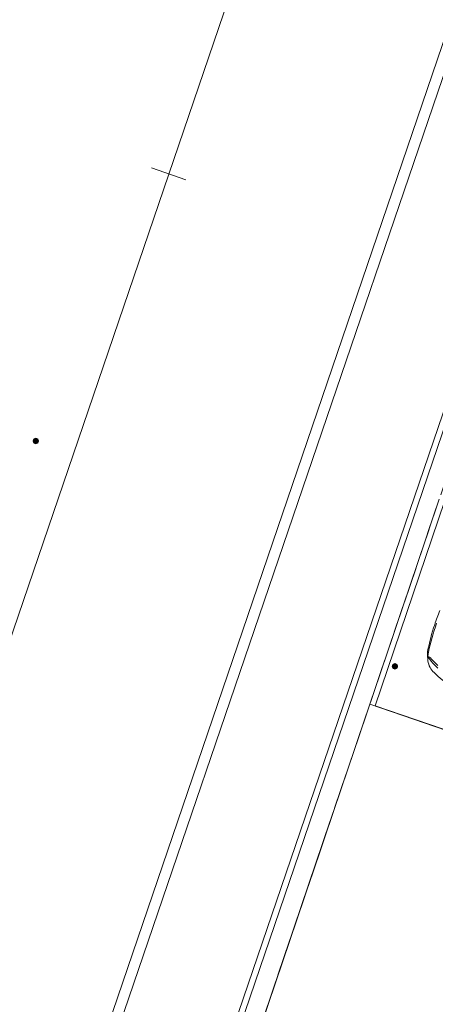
# Model space of a CAD drawing. Header units: metres. Extents: x 6541766 to 6542178, y 5894743 to 5895314.
# Tile 58 of 77: x 6541955.29 to 6541961.03, y 5895241.71 to 5895255.29. Entities that reach past the tile are written whole.
import ezdxf
from ezdxf import colors
from ezdxf.entities.mleader import LeaderData, LeaderLine
from ezdxf.math import Vec2, Vec3

# ---------------------------------------------------------------- set-up
doc = ezdxf.new("R2010")
doc.units = ezdxf.units.M
for name, pattern in [('0.5_0.5', [1, 0.5, -0.5]), ('DASHED', [0.75, 0.5, -0.25]), ('egkk-500', [2, 1.5, -0.5]), ('egug-500', [1, 0.5, -0.5])]:
    doc.linetypes.add(name, pattern=pattern)
for name, color, linetype in [('217-kontur klasyfikacyjny', 7, 'Continuous'), ('218-kontur użytku gruntowego', 7, 'Continuous'), ('219-działka ewidencyjna', 7, 'Continuous'), ('_dr_krawężnik wystający 15x30', 214, 'Continuous')]:
    doc.layers.add(name, color=color, linetype=linetype)
for name, color, linetype, lineweight in [('_dr_obrzeże 8x30', 210, 'Continuous', 30), ('A-OZNACZENIA', 7, 'Continuous', 15), ('A-PZT', 4, 'Continuous', 9), ('IE - Opisy', 7, 'Continuous', 9), ('IE - podklad', 8, 'Continuous', 9)]:
    doc.layers.add(name, color=color, linetype=linetype, lineweight=lineweight)

# ---------------------------------------------------------------- blocks, each defined once
blk = doc.blocks.new('blok - podklad szary rfqfqw')
at = {"color": 8, "lineweight": 9}
blk.add_line((6541966.42, 5895279.76), (6541952.825, 5895239.915), dxfattribs=at)
at = {"color": 8, "linetype": 'ByBlock', "lineweight": 9}
blk.add_line((6541957.583, 5895253.086), (6541957.11, 5895253.248), dxfattribs=at)
for centre, radius, start, end in [((6541962.761, 5895246.418), 1.819, 156.5984, 163.1837), ((6541963.475, 5895246.099), 2.597, 160.9976, 169.4562), ((6541965.191, 5895245.58), 4.371, 161.5402, 166.9449), ((6541961.349, 5895246.536), 0.429, 174.9988, 188.1418), ((6541961.635, 5895246.46), 0.71, 171.286, 181.2654), ((6541960.927, 5895246.47), 0.0345, 54.0892, 90.8866), ((6541961.731, 5895247.06), 0.981, 214.8844, 226.9167), ((6541960.841, 5895246.357), 0.176, 41.9597, 52.8597), ((6541961.629, 5895247.021), 0.855, 219.714, 228.4765), ((6541961.188, 5895246.481), 0.265, 187.9799, 228.276), ((6541961.587, 5895246.809), 0.779, 222.4175, 244.6615)]:
    blk.add_arc(centre, radius, start, end, dxfattribs=at)
at = {"color": 8, "linetype": 'Continuous', "lineweight": 9, "extrusion": (0, 0, -1)}
for points in [[(-6541955.478, 5895249.448), (-6541955.478, 5895249.512), (-6541955.465, 5895249.48)], [(-6541955.478, 5895249.512), (-6541955.51, 5895249.435), (-6541955.51, 5895249.525)], [(-6541955.478, 5895249.512), (-6541955.478, 5895249.448), (-6541955.51, 5895249.435)], [(-6541955.51, 5895249.525), (-6541955.51, 5895249.435), (-6541955.542, 5895249.448)], [(-6541955.51, 5895249.525), (-6541955.542, 5895249.448), (-6541955.542, 5895249.512)], [(-6541955.542, 5895249.512), (-6541955.542, 5895249.448), (-6541955.555, 5895249.48)], [(-6541960.438, 5895246.338), (-6541960.438, 5895246.402), (-6541960.425, 5895246.37)], [(-6541960.438, 5895246.402), (-6541960.47, 5895246.325), (-6541960.47, 5895246.415)], [(-6541960.438, 5895246.402), (-6541960.438, 5895246.338), (-6541960.47, 5895246.325)], [(-6541960.47, 5895246.415), (-6541960.47, 5895246.325), (-6541960.502, 5895246.338)], [(-6541960.47, 5895246.415), (-6541960.502, 5895246.338), (-6541960.502, 5895246.402)], [(-6541960.502, 5895246.402), (-6541960.502, 5895246.338), (-6541960.515, 5895246.37)]]:
    blk.add_solid(points, dxfattribs=at)
at = {"layer": '217-kontur klasyfikacyjny', "color": 8, "linetype": 'egkk-500', "lineweight": 9}
blk.add_line((6541971.36, 5895278.98), (6541957.57, 5895238.32), dxfattribs=at)
at = {"layer": '218-kontur użytku gruntowego', "color": 8, "linetype": 'egug-500', "lineweight": 9}
for p, q in [((6541957.57, 5895238.32), (6541971.36, 5895278.98)), ((6541971.36, 5895278.98), (6541957.57, 5895238.32))]:
    blk.add_line(p, q, dxfattribs=at)
at = {"layer": '219-działka ewidencyjna', "color": 8, "linetype": '0.5_0.5', "lineweight": 9}
blk.add_line((6541957.57, 5895238.32), (6541971.36, 5895278.98), dxfattribs=at)
at = {"layer": '_dr_krawężnik wystający 15x30', "color": 8, "lineweight": 9}
for p, q in [((6541955.757, 5895238.754), (6541965.856, 5895268.351)), ((6541955.618, 5895238.81), (6541965.665, 5895268.258))]:
    blk.add_line(p, q, dxfattribs=at)
at = {"layer": '_dr_obrzeże 8x30', "color": 8, "lineweight": 9}
for p, q in [((6541957.154, 5895238.202), (6541967.723, 5895269.18)), ((6541957.228, 5895238.172), (6541967.825, 5895269.229))]:
    blk.add_line(p, q, dxfattribs=at)
at = {"layer": 'A-OZNACZENIA', "color": 8, "linetype": 'DASHED', "lineweight": 9, "ltscale": 5}
blk.add_line((6541957.57, 5895238.32), (6541971.36, 5895278.98), dxfattribs=at)
at = {"layer": 'A-PZT', "color": 8, "lineweight": 9}
for p, q in [((6541961.801, 5895250.558), (6541960.195, 5895245.823)), ((6541958.517, 5895241.112), (6541960.123, 5895245.847)), ((6541960.123, 5895245.847), (6541970.639, 5895242.245)), ((6541960.195, 5895245.823), (6541962.563, 5895245.02))]:
    blk.add_line(p, q, dxfattribs=at)

msp = doc.modelspace()

# ---------------------------------------------------------------- block references
at = {"layer": 'IE - podklad'}
msp.add_blockref('blok - podklad szary rfqfqw', (0, 0), dxfattribs=at)

# ---------------------------------------------------------------- next in the draw order: leaders
at = {"layer": 'IE - Opisy'}
ml = msp.add_multileader_mtext('Standard', dxfattribs=at)
ml.set_content('\\C7;\\fArial Narrow|b0|i0|c238;Proj. złącze SO', color=(99, 100, 102))
ml.set_leader_properties()
ml.build(insert=Vec2(0, 0))
ml.multileader.update_dxf_attribs({"has_text_frame": 1, "text_right_attachment_type": 6, "dogleg_length": 100, "arrow_head_size": 0.75})
ctx = ml.context
ctx.base_point, ctx.char_height, ctx.arrow_head_size, ctx.landing_gap_size, ctx.plane_origin, ctx.plane_x_axis, ctx.plane_y_axis = Vec3(6541946.525, 5895257.641), 0.6, 0.75, 0.5, Vec3(6541955.235, 5895243.229), Vec3(0.829038, -0.559193), Vec3(0.559193, 0.829038)
ctx.right_attachment, ctx.text_align_type = 6, 2
notes = []
notes.append((ctx, [(0, (1, 1, 0), (6541953.182, 5895257.641), (-1, 0), 1, [(0, [(6541956.892, 5895268.311)], 0, [])])]))
ctx.mtext.insert, ctx.mtext.rotation, ctx.mtext.alignment, ctx.mtext.line_spacing_factor, ctx.mtext.flow_direction = Vec3(6541951.682, 5895258.417), 0.593412, 3, 1.2, 5
ctx.mtext.has_bg_fill, ctx.mtext.bg_color, ctx.mtext.bg_scale_factor, ctx.mtext.bg_transparency, ctx.mtext.use_window_bg_color = 1, -1027028792, 1.5, 0, 1
for ctx, leaders in notes:
    for number, flags, end, landing, length, lines in leaders:
        leader = LeaderData()
        leader.index, (leader.has_last_leader_line, leader.has_dogleg_vector, leader.attachment_direction) = number, flags
        leader.last_leader_point, leader.dogleg_vector, leader.dogleg_length = Vec3(end), Vec3(landing), length
        for number, points, colour, breaks in lines:
            line = LeaderLine()
            line.index, line.vertices, line.color, line.breaks = number, Vec3.list(points), colors.encode_raw_color(colour), breaks
            leader.lines.append(line)
        ctx.leaders.append(leader)

doc.saveas('drawing.dxf')
